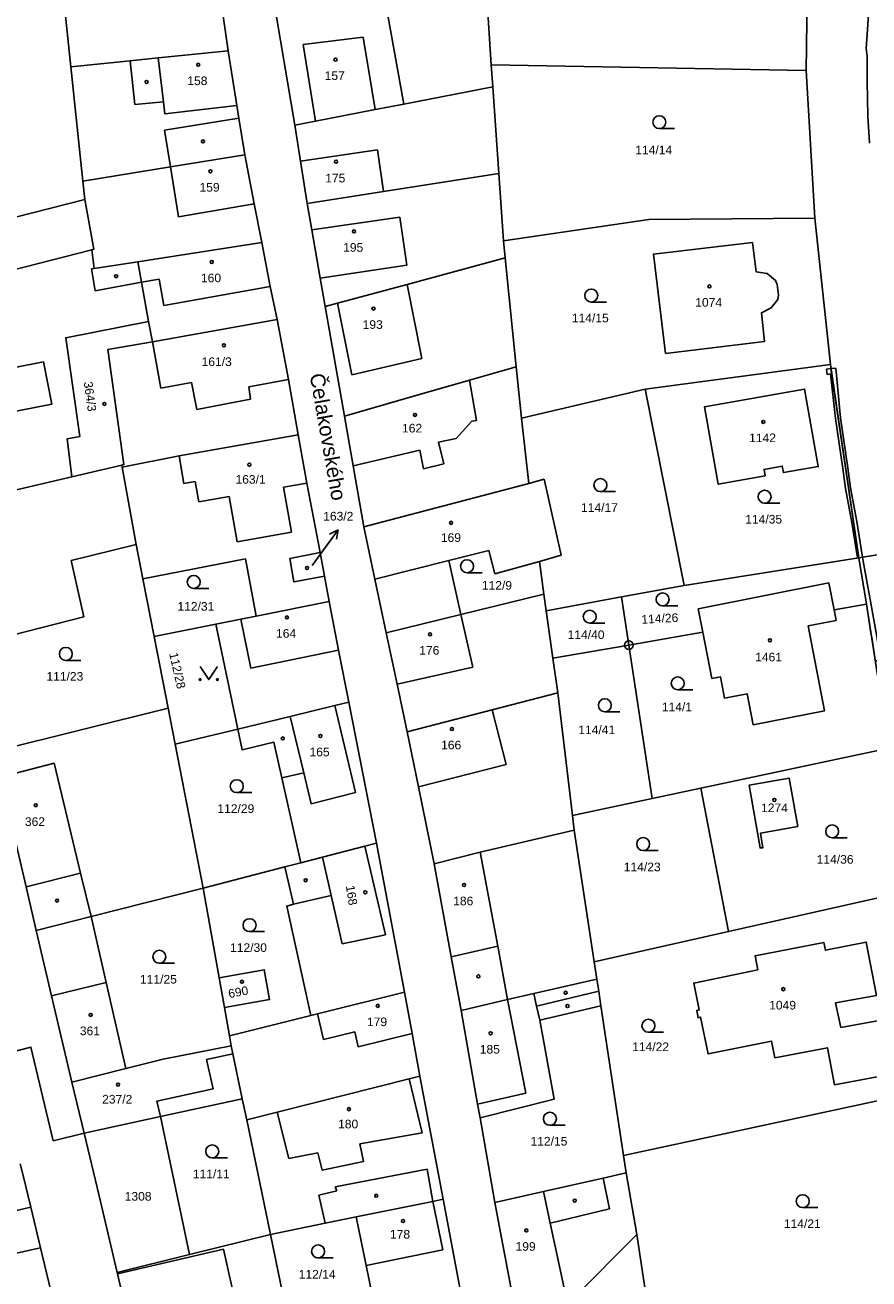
# Model space of a CAD drawing. Header units: metres. Extents: x -747283 to -746243, y -1022515 to -1021544.
# Tile 40 of 43: x -746479 to -746381, y -1021982 to -1021836. Entities that reach past the tile are written whole.
import ezdxf
from ezdxf.enums import TextEntityAlignment as Align

# ---------------------------------------------------------------- set-up
doc = ezdxf.new("R2010")
doc.units = ezdxf.units.M
doc.header["$MEASUREMENT"] = 0
for name, color, linetype in [('1008', 251, 'CONTINUOUS'), ('1029', 251, 'CONTINUOUS'), ('105', 251, 'CONTINUOUS'), ('18', 251, 'CONTINUOUS'), ('21800', 251, 'CONTINUOUS'), ('21900', 251, 'CONTINUOUS'), ('23700', 251, 'CONTINUOUS'), ('304', 251, 'CONTINUOUS'), ('314', 251, 'CONTINUOUS'), ('402', 251, 'CONTINUOUS'), ('404', 251, 'CONTINUOUS')]:
    doc.layers.add(name, color=color, linetype=linetype)
doc.styles.add('Arial', font='arial.ttf', dxfattribs={"height": 1})
doc.styles.get("Standard").update_dxf_attribs({"font": 'arial.ttf'})

# ---------------------------------------------------------------- blocks, each defined once
blk = doc.blocks.new('4_02$0')
at = {"layer": '404', "linetype": 'Continuous'}
blk.add_circle((-0.01, 0), 0.175, dxfattribs=at)
blk = doc.blocks.new('1029$2')
at = {"layer": '1029', "color": 0, "linetype": 'Continuous'}
for p, q in [((0, 3), (-0.5, 2)), ((0, 0), (0, 3)), ((0, 3), (0.5, 2))]:
    blk.add_line(p, q, dxfattribs=at)
blk = doc.blocks.new('3_04$4')
at = {"layer": '304', "linetype": 'Continuous'}
blk.add_line((0.01, 0), (1.76, 0), dxfattribs=at)
blk.add_circle((0.01, 0.75), 0.75, dxfattribs=at)
blk = doc.blocks.new('3_14$5')
at = {"layer": '314', "linetype": 'Continuous'}
blk.add_lwpolyline([(-1, 1.5), (0, 0), (1, 1.5)], dxfattribs=at)
for centre in [(-1, 0), (1, 0)]:
    blk.add_circle(centre, 0.1, dxfattribs=at)
blk = doc.blocks.new('1_05$21')
at = {"layer": '105', "linetype": 'Continuous'}
for radius in [0.5, 0.0303]:
    blk.add_circle((0, 0), radius, dxfattribs=at)

msp = doc.modelspace()

# ---------------------------------------------------------------- linework, layer by layer
at = {"layer": '1029'}
msp.add_line((-746445.71, -1021898.93), (-746444.48, -1021897.24), dxfattribs=at)
at = {"layer": '21800'}
for p, q in [((-746439.79, -1021837.78), (-746446.75, -1021838.63)), ((-746446.75, -1021838.63), (-746445.32, -1021847.52)), ((-746438.42, -1021846.18), (-746439.79, -1021837.78)), ((-746462.94, -1021845.26), (-746463.53, -1021840.2)), ((-746466.24, -1021845.59), (-746466.77, -1021840.52)), ((-746462.94, -1021845.26), (-746466.24, -1021845.59)), ((-746462.78, -1021846.68), (-746462.94, -1021845.26)), ((-746462.78, -1021846.68), (-746454.44, -1021845.69)), ((-746454.2, -1021847.16), (-746462.82, -1021848.56)), ((-746462.12, -1021852.81), (-746462.82, -1021848.56)), ((-746447.06, -1021852.16), (-746438.16, -1021850.82)), ((-746438.16, -1021850.82), (-746437.45, -1021855.66)), ((-746461.19, -1021858.6), (-746462.12, -1021852.81)), ((-746461.19, -1021858.6), (-746452.41, -1021857.1)), ((-746435.58, -1021858.64), (-746445.75, -1021860.1)), ((-746434.76, -1021864.17), (-746435.58, -1021858.64)), ((-746489.04, -1021867), (-746471.22, -1021862.4)), ((-746470.93, -1021864.57), (-746471.24, -1021864.62)), ((-746471.24, -1021864.62), (-746470.85, -1021867.14)), ((-746444.78, -1021865.68), (-746434.76, -1021864.17)), ((-746465.48, -1021866.17), (-746470.85, -1021867.14)), ((-746463.42, -1021865.8), (-746465.48, -1021866.17)), ((-746462.87, -1021868.85), (-746463.42, -1021865.8)), ((-746433.03, -1021874.98), (-746434.73, -1021866.41)), ((-746450.58, -1021866.64), (-746462.87, -1021868.85)), ((-746441.11, -1021876.87), (-746442.76, -1021868.58)), ((-746463.24, -1021878.41), (-746464.2, -1021873.04)), ((-746441.11, -1021876.87), (-746433.03, -1021874.98)), ((-746459.68, -1021877.75), (-746463.24, -1021878.41)), ((-746459.06, -1021880.89), (-746459.68, -1021877.75)), ((-746448.46, -1021877.43), (-746453.06, -1021878.25)), ((-746427.48, -1021877.49), (-746426.69, -1021882.16)), ((-746453.06, -1021878.25), (-746452.83, -1021879.7)), ((-746452.83, -1021879.7), (-746459.06, -1021880.89)), ((-746427.22, -1021882.26), (-746429.05, -1021884.23)), ((-746426.69, -1021882.16), (-746427.22, -1021882.26)), ((-746429.05, -1021884.23), (-746431.1, -1021884.67)), ((-746431.1, -1021884.67), (-746430.48, -1021887.18)), ((-746461.12, -1021886.27), (-746460.56, -1021889.47)), ((-746433.23, -1021885.58), (-746440.97, -1021887.41)), ((-746432.81, -1021887.76), (-746433.23, -1021885.58)), ((-746430.48, -1021887.18), (-746432.81, -1021887.76)), ((-746460.56, -1021889.47), (-746459.25, -1021889.24)), ((-746459.25, -1021889.24), (-746458.83, -1021891.59)), ((-746449.01, -1021889.88), (-746446.33, -1021889.41)), ((-746458.83, -1021891.59), (-746455.33, -1021890.98)), ((-746455.33, -1021890.98), (-746454.41, -1021896.2)), ((-746448.09, -1021895.1), (-746449.01, -1021889.88)), ((-746454.41, -1021896.2), (-746448.09, -1021895.1)), ((-746438.44, -1021900.54), (-746429.87, -1021898.38)), ((-746453.98, -1021905.16), (-746452.82, -1021910.84)), ((-746427.12, -1021910.7), (-746428.49, -1021904.63)), ((-746452.82, -1021910.84), (-746442.65, -1021908.73)), ((-746435.88, -1021912.67), (-746427.12, -1021910.7)), ((-746443.07, -1021915.16), (-746440.71, -1021925.22)), ((-746423.27, -1021921.99), (-746424.87, -1021915.64)), ((-746446.69, -1021922.94), (-746448.25, -1021916.42)), ((-746481.78, -1021923.44), (-746475.59, -1021921.83)), ((-746475.59, -1021921.83), (-746472.52, -1021934.55)), ((-746446.69, -1021922.94), (-746449.22, -1021923.53)), ((-746445.83, -1021926.52), (-746446.69, -1021922.94)), ((-746433.41, -1021924.58), (-746423.27, -1021921.99)), ((-746440.71, -1021925.22), (-746445.83, -1021926.52)), ((-746437.23, -1021941.7), (-746439.61, -1021931.45)), ((-746443.5, -1021937.13), (-746444.51, -1021932.71)), ((-746424.22, -1021943.03), (-746426.25, -1021932.13)), ((-746472.52, -1021934.55), (-746478.83, -1021936.13)), ((-746472.52, -1021934.55), (-746471.31, -1021939.57)), ((-746447.86, -1021938.16), (-746443.5, -1021937.13)), ((-746443.5, -1021937.13), (-746442.23, -1021942.73)), ((-746442.23, -1021942.73), (-746437.23, -1021941.7)), ((-746424.22, -1021943.03), (-746429.6, -1021944.24)), ((-746423.08, -1021949.18), (-746424.22, -1021943.03)), ((-746475.89, -1021948.77), (-746469.56, -1021947.23)), ((-746420.99, -1021960.03), (-746423.08, -1021949.18)), ((-746419.73, -1021949.97), (-746420.05, -1021948.5)), ((-746419.73, -1021949.97), (-746412.54, -1021948.24)), ((-746419.37, -1021951.56), (-746419.73, -1021949.97)), ((-746444.38, -1021953.81), (-746445.08, -1021950.83)), ((-746444.38, -1021953.81), (-746440.76, -1021952.92)), ((-746440.76, -1021952.92), (-746440.38, -1021954.67)), ((-746440.38, -1021954.67), (-746434.15, -1021953.14)), ((-746454.88, -1021955.46), (-746457.94, -1021956.13)), ((-746457.94, -1021956.13), (-746457.17, -1021959.52)), ((-746432.96, -1021964.61), (-746434.47, -1021958.38)), ((-746457.17, -1021959.52), (-746463.69, -1021960.94)), ((-746426.56, -1021961.31), (-746420.99, -1021960.03)), ((-746463.69, -1021960.94), (-746463.28, -1021962.74)), ((-746448.43, -1021967.6), (-746449.78, -1021962.22)), ((-746432.96, -1021964.61), (-746440.18, -1021965.91)), ((-746440.18, -1021965.91), (-746439.75, -1021967.92)), ((-746445.07, -1021966.95), (-746448.43, -1021967.6)), ((-746444.56, -1021968.96), (-746445.07, -1021966.95)), ((-746439.75, -1021967.92), (-746444.56, -1021968.96)), ((-746432.4, -1021968.83), (-746443.04, -1021970.88)), ((-746431.75, -1021972.55), (-746432.4, -1021968.83)), ((-746443.04, -1021970.88), (-746442.86, -1021971.35)), ((-746411.28, -1021973.42), (-746412.04, -1021969.85)), ((-746442.86, -1021971.35), (-746444.94, -1021971.85)), ((-746444.94, -1021971.85), (-746444.2, -1021975.09)), ((-746430.6, -1021978.17), (-746431.75, -1021972.55)), ((-746418.14, -1021975.06), (-746418.92, -1021971.4)), ((-746418.14, -1021975.06), (-746411.28, -1021973.42)), ((-746416.53, -1021982.59), (-746418.14, -1021975.06)), ((-746468.24, -1021980.94), (-746455.97, -1021978.09)), ((-746455.97, -1021978.09), (-746453.8, -1021987.89)), ((-746430.6, -1021978.17), (-746439.47, -1021979.98))]:
    msp.add_line(p, q, dxfattribs=at)
at = {"layer": '21900'}
for p, q in [((-746388.51, -1021841.66), (-746388.33, -1021824.35)), ((-746424.97, -1021841), (-746425.86, -1021827.04)), ((-746435.11, -1021845.54), (-746438.12, -1021828.75)), ((-746474.69, -1021831.42), (-746473.66, -1021841.21)), ((-746473.66, -1021841.21), (-746472.26, -1021854.46)), ((-746424.81, -1021843.54), (-746424.97, -1021841)), ((-746424.97, -1021841), (-746388.51, -1021841.66)), ((-746387.53, -1021858.75), (-746388.51, -1021841.66)), ((-746424.81, -1021843.54), (-746435.11, -1021845.54)), ((-746424.09, -1021853.56), (-746424.81, -1021843.54)), ((-746472.26, -1021854.46), (-746472.04, -1021856.57)), ((-746423.57, -1021861.35), (-746424.09, -1021853.56)), ((-746472.04, -1021856.57), (-746482.32, -1021859.18)), ((-746385.72, -1021875.69), (-746387.53, -1021858.75)), ((-746465.91, -1021863.8), (-746451.54, -1021861.57)), ((-746423.37, -1021863.34), (-746423.57, -1021861.35)), ((-746422.1, -1021875.95), (-746423.37, -1021863.34)), ((-746444.22, -1021868.97), (-746441.98, -1021881.68)), ((-746464.2, -1021873.04), (-746464.67, -1021870.69)), ((-746449.78, -1021870.48), (-746464.2, -1021873.04)), ((-746421.47, -1021881.91), (-746422.1, -1021875.95)), ((-746407.15, -1021878.54), (-746385.72, -1021875.69)), ((-746385.72, -1021875.69), (-746382.42, -1021898.05)), ((-746421.47, -1021881.91), (-746407.15, -1021878.54)), ((-746402.66, -1021901.25), (-746407.15, -1021878.54)), ((-746420.64, -1021889.44), (-746421.47, -1021881.91)), ((-746467.76, -1021887.32), (-746473.53, -1021888.68)), ((-746467.76, -1021887.32), (-746467.71, -1021887.57)), ((-746467.71, -1021887.57), (-746466.1, -1021896.5)), ((-746439.73, -1021894.47), (-746420.64, -1021889.44)), ((-746418.86, -1021888.97), (-746420.64, -1021889.44)), ((-746416.9, -1021897.76), (-746418.86, -1021888.97)), ((-746466.1, -1021896.5), (-746465.32, -1021900.48)), ((-746382.42, -1021898.05), (-746374.66, -1021896.82)), ((-746444.3, -1021900.19), (-746444.79, -1021897.45)), ((-746425.26, -1021897.22), (-746424.58, -1021899.92)), ((-746424.58, -1021899.92), (-746419.41, -1021898.47)), ((-746419.41, -1021898.47), (-746416.9, -1021897.76)), ((-746418.89, -1021902.27), (-746419.41, -1021898.47)), ((-746382.42, -1021898.05), (-746402.66, -1021901.25)), ((-746381.54, -1021903.42), (-746382.42, -1021898.05)), ((-746464.01, -1021907.16), (-746465.32, -1021900.48)), ((-746443.76, -1021903.11), (-746444.3, -1021900.19)), ((-746409.91, -1021902.59), (-746402.66, -1021901.25)), ((-746401.01, -1021903.95), (-746385.91, -1021900.97)), ((-746385.91, -1021900.97), (-746385.29, -1021904.07)), ((-746418.89, -1021902.27), (-746428.49, -1021904.63)), ((-746418.62, -1021904.19), (-746418.89, -1021902.27)), ((-746418.62, -1021904.19), (-746409.91, -1021902.59)), ((-746409.91, -1021902.59), (-746409.05, -1021908.16)), ((-746452.21, -1021904.8), (-746443.76, -1021903.11)), ((-746417.84, -1021909.68), (-746418.62, -1021904.19)), ((-746400.48, -1021906.68), (-746401.01, -1021903.95)), ((-746381.54, -1021903.42), (-746385.29, -1021904.07)), ((-746385.29, -1021904.07), (-746385.04, -1021905.31)), ((-746378.95, -1021920.1), (-746381.54, -1021903.42)), ((-746456.88, -1021905.74), (-746464.01, -1021907.16)), ((-746456.88, -1021905.74), (-746454.31, -1021917.89)), ((-746437.13, -1021906.76), (-746428.49, -1021904.63)), ((-746462.38, -1021915.46), (-746464.01, -1021907.16)), ((-746400.48, -1021906.68), (-746409.05, -1021908.16)), ((-746399.44, -1021912.01), (-746400.48, -1021906.68)), ((-746417.84, -1021909.68), (-746409.05, -1021908.16)), ((-746409.05, -1021908.16), (-746406.34, -1021925.91)), ((-746417.27, -1021913.68), (-746417.84, -1021909.68)), ((-746415.56, -1021927.87), (-746417.27, -1021913.68)), ((-746462.38, -1021915.46), (-746482.6, -1021920.49)), ((-746461.57, -1021919.64), (-746462.38, -1021915.46)), ((-746438.25, -1021931.1), (-746441.46, -1021914.77)), ((-746461.57, -1021919.64), (-746454.31, -1021917.89)), ((-746458.34, -1021936.28), (-746461.57, -1021919.64)), ((-746400.71, -1021924.72), (-746378.95, -1021920.1)), ((-746406.34, -1021925.91), (-746415.56, -1021927.87)), ((-746406.34, -1021925.91), (-746400.71, -1021924.72)), ((-746397.52, -1021941.3), (-746400.71, -1021924.72)), ((-746415.36, -1021929.59), (-746415.56, -1021927.87)), ((-746413.06, -1021944.81), (-746415.36, -1021929.59)), ((-746435.04, -1021948.32), (-746438.25, -1021931.1)), ((-746447.02, -1021933.36), (-746448.88, -1021933.84)), ((-746458.34, -1021936.28), (-746448.88, -1021933.84)), ((-746471.31, -1021939.57), (-746458.34, -1021936.28)), ((-746456.48, -1021946.69), (-746458.34, -1021936.28)), ((-746375.79, -1021936.41), (-746397.52, -1021941.3)), ((-746471.31, -1021939.57), (-746477.65, -1021941.18)), ((-746397.52, -1021941.3), (-746413.06, -1021944.81)), ((-746412.76, -1021946.82), (-746413.06, -1021944.81)), ((-746456.48, -1021946.69), (-746455.86, -1021950.13)), ((-746455.28, -1021953.38), (-746455.86, -1021950.13)), ((-746409.67, -1021967.23), (-746412.29, -1021949.92)), ((-746445.87, -1021951.02), (-746455.28, -1021953.38)), ((-746455.28, -1021953.38), (-746455.07, -1021954.56)), ((-746467.28, -1021957.18), (-746473.52, -1021958.75)), ((-746473.52, -1021958.75), (-746472.1, -1021964.67)), ((-746430.55, -1021972.31), (-746433.23, -1021958.07)), ((-746371.49, -1021959.03), (-746409.67, -1021967.23)), ((-746463.28, -1021962.74), (-746453.8, -1021960.67)), ((-746453.8, -1021960.67), (-746453.29, -1021963.1)), ((-746472.1, -1021964.67), (-746463.28, -1021962.74)), ((-746463.28, -1021962.74), (-746459.93, -1021978.72)), ((-746453.29, -1021963.1), (-746450.52, -1021976.38)), ((-746424.57, -1021972.67), (-746426.28, -1021962.89)), ((-746409.36, -1021969.25), (-746409.67, -1021967.23)), ((-746408.12, -1021976.38), (-746409.36, -1021969.25)), ((-746428.36, -1021983.97), (-746430.55, -1021972.31)), ((-746478.28, -1021973.24), (-746477.15, -1021977.95)), ((-746450.52, -1021976.38), (-746459.93, -1021978.72)), ((-746448.23, -1021987.72), (-746450.52, -1021976.38)), ((-746406.22, -1021989), (-746408.12, -1021976.38)), ((-746477.15, -1021977.95), (-746501.56, -1021983.17)), ((-746477.15, -1021977.95), (-746473.89, -1021991.59)), ((-746459.93, -1021978.72), (-746468.28, -1021980.79))]:
    msp.add_line(p, q, dxfattribs=at)
for points in [[(-746455.45, -1021839.39), (-746456.28, -1021833.42), (-746457.28, -1021826.17)], [(-746450.62, -1021830.45), (-746450.21, -1021833.14), (-746447.73, -1021847.99)], [(-746473.66, -1021841.21), (-746466.77, -1021840.52), (-746463.53, -1021840.2), (-746455.45, -1021839.39)], [(-746453.51, -1021851.4), (-746454.2, -1021847.16), (-746454.44, -1021845.69), (-746455.45, -1021839.39)], [(-746447.73, -1021847.99), (-746445.32, -1021847.52), (-746438.42, -1021846.18), (-746435.11, -1021845.54)], [(-746447.73, -1021847.99), (-746447.06, -1021852.16), (-746446.27, -1021857.04)], [(-746472.26, -1021854.46), (-746462.12, -1021852.81), (-746453.51, -1021851.4)], [(-746451.54, -1021861.57), (-746452.41, -1021857.1), (-746453.51, -1021851.4)], [(-746446.27, -1021857.04), (-746437.45, -1021855.66), (-746424.09, -1021853.56)], [(-746472.04, -1021856.57), (-746470.97, -1021862.33), (-746471.22, -1021862.4), (-746470.93, -1021864.57), (-746465.91, -1021863.8)], [(-746446.27, -1021857.04), (-746445.75, -1021860.1), (-746444.78, -1021865.68), (-746444.22, -1021868.97)], [(-746423.57, -1021861.35), (-746406.72, -1021858.89), (-746387.53, -1021858.75)], [(-746451.54, -1021861.57), (-746450.58, -1021866.64), (-746449.78, -1021870.48)], [(-746393.03, -1021865.16), (-746392.07, -1021865.96), (-746391.86, -1021866.44), (-746391.71, -1021867.64), (-746391.81, -1021868.14), (-746392.56, -1021869.13), (-746393.7, -1021869.69), (-746393.36, -1021873.03), (-746404.8, -1021874.4), (-746406.21, -1021862.92), (-746394.74, -1021861.56), (-746394.31, -1021864.94), (-746393.03, -1021865.16)], [(-746423.37, -1021863.34), (-746434.73, -1021866.41), (-746442.76, -1021868.58), (-746444.22, -1021868.97)], [(-746464.67, -1021870.69), (-746465.48, -1021866.17), (-746465.91, -1021863.8)], [(-746473.53, -1021888.68), (-746474.09, -1021884.29), (-746472.61, -1021884.02), (-746474.23, -1021872.59), (-746464.67, -1021870.69)], [(-746447.32, -1021883.81), (-746448.46, -1021877.43), (-746449.78, -1021870.48)], [(-746464.2, -1021873.04), (-746469.36, -1021873.96), (-746467.5, -1021887.26), (-746467.76, -1021887.32)], [(-746475.86, -1021880.27), (-746488.69, -1021882.78), (-746489.54, -1021877.89), (-746476.81, -1021875.38), (-746475.86, -1021880.27)], [(-746422.1, -1021875.95), (-746427.48, -1021877.49), (-746434.35, -1021879.46), (-746441.98, -1021881.68)], [(-746393.26, -1021888.58), (-746398.69, -1021889.54), (-746400.29, -1021880.58), (-746388.72, -1021878.53), (-746387.13, -1021887.49), (-746391.15, -1021888.2), (-746391.29, -1021887.45), (-746393.39, -1021887.82), (-746393.26, -1021888.58)], [(-746441.98, -1021881.68), (-746440.97, -1021887.41), (-746439.73, -1021894.47)], [(-746467.71, -1021887.57), (-746461.12, -1021886.27), (-746447.32, -1021883.81)], [(-746444.79, -1021897.45), (-746446.33, -1021889.41), (-746447.32, -1021883.81)], [(-746473.53, -1021888.68), (-746483.11, -1021890.93), (-746489.27, -1021892.41)], [(-746439.73, -1021894.47), (-746438.44, -1021900.54), (-746437.13, -1021906.76)], [(-746485.47, -1021908.27), (-746472.16, -1021904.89), (-746473.6, -1021898.37), (-746466.1, -1021896.5)], [(-746465.32, -1021900.48), (-746453.41, -1021898.19), (-746452.21, -1021904.8)], [(-746444.3, -1021900.19), (-746447.82, -1021900.84), (-746448.3, -1021898.14), (-746444.79, -1021897.45)], [(-746428.49, -1021904.63), (-746429.87, -1021898.38), (-746425.26, -1021897.22)], [(-746441.46, -1021914.77), (-746442.65, -1021908.73), (-746443.76, -1021903.11)], [(-746452.21, -1021904.8), (-746453.98, -1021905.16), (-746456.88, -1021905.74)], [(-746385.04, -1021905.31), (-746388.3, -1021905.94), (-746386.39, -1021915.76), (-746394.66, -1021917.38), (-746395.37, -1021913.79), (-746397.98, -1021914.3), (-746398.45, -1021911.82), (-746399.44, -1021912.01)], [(-746437.13, -1021906.76), (-746435.88, -1021912.67), (-746434.71, -1021918.19)], [(-746417.27, -1021913.68), (-746424.87, -1021915.64), (-746434.71, -1021918.19)], [(-746454.31, -1021917.89), (-746448.25, -1021916.42), (-746443.07, -1021915.16), (-746441.46, -1021914.77)], [(-746454.31, -1021917.89), (-746453.8, -1021920.3), (-746450.13, -1021919.41), (-746449.22, -1021923.53), (-746447.02, -1021933.36)], [(-746434.71, -1021918.19), (-746433.41, -1021924.58), (-746431.59, -1021933.47)], [(-746482.6, -1021920.49), (-746481.78, -1021923.44), (-746478.83, -1021936.13), (-746477.65, -1021941.18)], [(-746389.49, -1021929.15), (-746393.81, -1021929.95), (-746393.54, -1021931.63), (-746393.86, -1021931.64), (-746395.12, -1021924.38), (-746390.5, -1021923.55), (-746389.49, -1021929.15)], [(-746431.59, -1021933.47), (-746426.25, -1021932.13), (-746415.36, -1021929.59)], [(-746447.02, -1021933.36), (-746444.51, -1021932.71), (-746439.61, -1021931.45), (-746438.25, -1021931.1)], [(-746448.88, -1021933.84), (-746447.86, -1021938.16), (-746448.65, -1021938.37), (-746445.87, -1021951.02)], [(-746431.59, -1021933.47), (-746429.6, -1021944.24), (-746428.46, -1021950.45)], [(-746467.28, -1021957.18), (-746469.56, -1021947.23), (-746471.31, -1021939.57)], [(-746477.65, -1021941.18), (-746475.89, -1021948.77), (-746473.52, -1021958.75)], [(-746392.15, -1021955.93), (-746392.52, -1021954), (-746399.88, -1021955.49), (-746400.74, -1021951.23), (-746401.03, -1021951.29), (-746401.19, -1021950.45), (-746400.91, -1021950.4), (-746401.54, -1021947.29), (-746394.11, -1021945.75), (-746394.42, -1021944.12), (-746386.46, -1021942.6), (-746386.3, -1021943.48), (-746381.56, -1021942.54), (-746380.38, -1021948.71), (-746385.12, -1021949.56), (-746384.5, -1021952.41), (-746378.38, -1021951.29), (-746377.22, -1021957.54), (-746385.25, -1021959.05), (-746386.07, -1021954.77), (-746392.15, -1021955.93)], [(-746455.86, -1021950.13), (-746450.64, -1021949.2), (-746451.26, -1021945.75), (-746456.48, -1021946.69)], [(-746412.76, -1021946.82), (-746420.05, -1021948.5), (-746423.08, -1021949.18), (-746428.46, -1021950.45)], [(-746412.29, -1021949.92), (-746412.54, -1021948.24), (-746412.76, -1021946.82)], [(-746445.87, -1021951.02), (-746445.08, -1021950.83), (-746435.04, -1021948.32)], [(-746433.23, -1021958.07), (-746434.15, -1021953.14), (-746435.04, -1021948.32)], [(-746428.46, -1021950.45), (-746426.56, -1021961.31), (-746426.28, -1021962.89)], [(-746426.28, -1021962.89), (-746417.69, -1021960.71), (-746419.37, -1021951.56), (-746412.29, -1021949.92)], [(-746472.1, -1021964.67), (-746475.69, -1021965.54), (-746478.27, -1021954.7), (-746482.32, -1021955.74)], [(-746455.07, -1021954.56), (-746462.96, -1021956.09), (-746467.28, -1021957.18)], [(-746455.07, -1021954.56), (-746454.88, -1021955.46), (-746453.8, -1021960.67)], [(-746453.29, -1021963.1), (-746449.78, -1021962.22), (-746434.47, -1021958.38), (-746433.23, -1021958.07)], [(-746468.28, -1021980.79), (-746470.36, -1021971.93), (-746472.1, -1021964.67)], [(-746479.5, -1021968.19), (-746479.17, -1021969.55), (-746478.28, -1021973.24)], [(-746409.36, -1021969.25), (-746412.04, -1021969.85), (-746418.92, -1021971.4), (-746424.57, -1021972.67)], [(-746478.28, -1021973.24), (-746494.68, -1021977.03), (-746495.54, -1021973.3), (-746487.3, -1021971.4), (-746487.57, -1021970.08)], [(-746430.55, -1021972.31), (-746431.75, -1021972.55), (-746440.62, -1021974.36)], [(-746424.57, -1021972.67), (-746422.43, -1021983.91), (-746422.23, -1021984.99)], [(-746450.52, -1021976.38), (-746444.2, -1021975.09), (-746440.62, -1021974.36)], [(-746440.62, -1021974.36), (-746439.47, -1021979.98), (-746438.26, -1021985.84)], [(-746422.23, -1021984.99), (-746415.33, -1021983.65), (-746408.12, -1021976.38)], [(-746468.28, -1021980.79), (-746468.24, -1021980.94), (-746465.96, -1021990.72), (-746464.62, -1021996.24)]]:
    msp.add_lwpolyline(points, dxfattribs=at)
at = {"layer": '23700'}
msp.add_lwpolyline([(-746381.28, -1021834.67), (-746381.57, -1021839.09), (-746381.44, -1021840), (-746381.45, -1021842.92), (-746381.4, -1021846.94), (-746381.19, -1021850.05)], dxfattribs=at)
for points in [[(-746385.69, -1021876.78), (-746385.14, -1021881.93), (-746384.28, -1021887.72), (-746383.96, -1021890.05), (-746383.25, -1021893.96), (-746382.57, -1021898.07), (-746382.42, -1021898.05), (-746385.65, -1021876.15), (-746386.16, -1021876.22), (-746386.09, -1021876.83), (-746385.69, -1021876.78)], [(-746385.65, -1021876.15), (-746382.42, -1021898.05), (-746381.54, -1021903.42), (-746381.03, -1021906.73), (-746380.88, -1021907.5), (-746380.53, -1021909.91), (-746380.51, -1021910.08), (-746379.96, -1021909.8), (-746380.29, -1021907.41), (-746380.81, -1021904.58), (-746381.91, -1021898.44), (-746381.98, -1021897.98), (-746382.66, -1021893.85), (-746383.37, -1021889.95), (-746383.68, -1021887.63), (-746384.54, -1021881.86), (-746385.1, -1021876.12), (-746385.65, -1021876.15)]]:
    msp.add_lwpolyline(points, close=True, dxfattribs=at)

# ---------------------------------------------------------------- block references
at = {"layer": '1029', "rotation": 324}
msp.add_blockref('1029$2', (-746444.48, -1021897.24), dxfattribs=at)
at = {"layer": '105'}
msp.add_blockref('1_05$21', (-746409.05, -1021908.16), dxfattribs=at)
at = {"layer": '304'}
for p in [(-746405.53, -1021848.38), (-746413.41, -1021868.45), (-746412.35, -1021890.39), (-746393.34, -1021891.74), (-746427.79, -1021899.78), (-746459.43, -1021901.6), (-746405.15, -1021903.62), (-746413.59, -1021905.62), (-746474.24, -1021909.93), (-746403.4, -1021913.34), (-746411.84, -1021915.88), (-746454.45, -1021925.24), (-746385.52, -1021930.47), (-746407.4, -1021931.94), (-746452.97, -1021941.33), (-746463.41, -1021944.99), (-746406.79, -1021952.97), (-746418.2, -1021963.74), (-746457.29, -1021967.52), (-746388.93, -1021973.28), (-746445.03, -1021979.09)]:
    msp.add_blockref('3_04$4', p, dxfattribs=at)
at = {"layer": '314'}
msp.add_blockref('3_14$5', (-746457.68, -1021912.15), dxfattribs=at)
at = {"layer": '402'}
for p in [(-746464.87, -1021842.98), (-746458.34, -1021849.86), (-746468.39, -1021865.46), (-746449.1, -1021918.97), (-746446.45, -1021935.38), (-746475.23, -1021937.73), (-746426.46, -1021946.51), (-746416.36, -1021948.41), (-746416.14, -1021949.94), (-746438.28, -1021971.91), (-746415.3, -1021972.47)]:
    msp.add_blockref('4_02$0', p, dxfattribs=at)
at = {"layer": '404'}
for p in [(-746443, -1021840.4), (-746458.89, -1021840.99), (-746442.94, -1021852.21), (-746457.48, -1021853.32), (-746440.85, -1021860.28), (-746457.32, -1021863.81), (-746399.71, -1021866.64), (-746438.6, -1021869.21), (-746455.92, -1021873.46), (-746469.75, -1021880.24), (-746433.79, -1021881.51), (-746393.47, -1021882.32), (-746452.97, -1021887.28), (-746429.61, -1021894.01), (-746446.29, -1021899.23), (-746448.63, -1021904.96), (-746432.05, -1021906.92), (-746392.71, -1021907.61), (-746444.75, -1021918.68), (-746429.52, -1021917.88), (-746392.19, -1021926.09), (-746477.7, -1021926.7), (-746428.12, -1021935.93), (-746439.55, -1021936.78), (-746453.83, -1021947.13), (-746391.15, -1021947.99), (-746438.1, -1021949.92), (-746471.34, -1021950.97), (-746425.04, -1021953.1), (-746468.17, -1021959.04), (-746441.45, -1021961.88), (-746435.18, -1021974.83), (-746420.9, -1021975.92)]:
    msp.add_blockref('4_02$0', p, dxfattribs=at)

# ---------------------------------------------------------------- texts
at = {"layer": '1008'}
msp.add_text('Čelakovského', height=1.7, rotation=280, dxfattribs=at).set_placement((-746443.87, -1021884.05), align=Align.MIDDLE_CENTER)
at = {"layer": '18', "style": 'Arial'}
for s, p in [('157', (-746443.1, -1021842.25)), ('158', (-746459, -1021842.84)), ('114/14', (-746406.17, -1021850.85)), ('159', (-746457.59, -1021855.17)), ('195', (-746440.96, -1021862.13)), ('160', (-746457.42, -1021865.66)), ('1074', (-746399.81, -1021868.49)), ('193', (-746438.7, -1021871.06)), ('114/15', (-746413.51, -1021870.3)), ('162', (-746434.14, -1021883.05)), ('1142', (-746393.57, -1021884.17)), ('163/1', (-746452.84, -1021888.98)), ('163/2', (-746442.69, -1021893.24)), ('114/17', (-746412.45, -1021892.24)), ('114/35', (-746393.44, -1021893.59)), ('169', (-746429.65, -1021895.72)), ('112/31', (-746459.17, -1021903.68)), ('164', (-746448.73, -1021906.81)), ('176', (-746432.15, -1021908.77)), ('111/23', (-746474.34, -1021911.78)), ('165', (-746444.85, -1021920.53)), ('166', (-746429.62, -1021919.73)), ('112/29', (-746454.55, -1021927.09)), ('186', (-746428.22, -1021937.78)), ('112/30', (-746453.08, -1021943.18)), ('111/25', (-746463.51, -1021946.84)), ('1049', (-746391.25, -1021949.84)), ('179', (-746438.2, -1021951.77)), ('361', (-746471.44, -1021952.82)), ('185', (-746425.14, -1021954.95)), ('114/22', (-746406.53, -1021954.66)), ('237/2', (-746468.28, -1021960.73)), ('180', (-746441.54, -1021963.6)), ('112/15', (-746418.3, -1021965.59)), ('111/11', (-746457.39, -1021969.37)), ('114/21', (-746388.97, -1021975.14)), ('178', (-746435.54, -1021976.36)), ('199', (-746421, -1021977.77))]:
    msp.add_text(s, height=1, dxfattribs=at).set_placement(p, align=Align.MIDDLE_CENTER)
for s, p in [('175', (-746443.04, -1021854.91)), ('112/9', (-746424.32, -1021902.05)), ('114/40', (-746414, -1021907.76)), ('1461', (-746392.87, -1021910.35)), ('114/1', (-746403.48, -1021916.12)), ('1274', (-746392.19, -1021927.8)), ('362', (-746477.8, -1021929.4)), ('114/23', (-746407.5, -1021934.64)), ('114/36', (-746385.17, -1021933.76)), ('1308', (-746465.86, -1021972.77)), ('112/14', (-746445.13, -1021981.79))]:
    msp.add_text(s, height=1, dxfattribs=at).set_placement(p, align=Align.BOTTOM_CENTER)
for s, p in [('161/3', (-746458.51, -1021876.16)), ('114/41', (-746414.9, -1021918.77))]:
    msp.add_text(s, height=1, dxfattribs=at).set_placement(p, align=Align.BOTTOM_LEFT)
for s, rotation, p in [('364/3', 278, (-746472.21, -1021879.49)), ('114/26', 3, (-746405.42, -1021905.88))]:
    msp.add_text(s, height=1, rotation=rotation, dxfattribs=at).set_placement(p, align=Align.BOTTOM_CENTER)
for s, rotation, p in [('112/28', 283, (-746462.57, -1021909.21)), ('168', 279, (-746442.11, -1021936.09)), ('690', 11, (-746455.26, -1021949.33))]:
    msp.add_text(s, height=1, rotation=rotation, dxfattribs=at).set_placement(p, align=Align.BOTTOM_LEFT)

doc.saveas('drawing.dxf')
